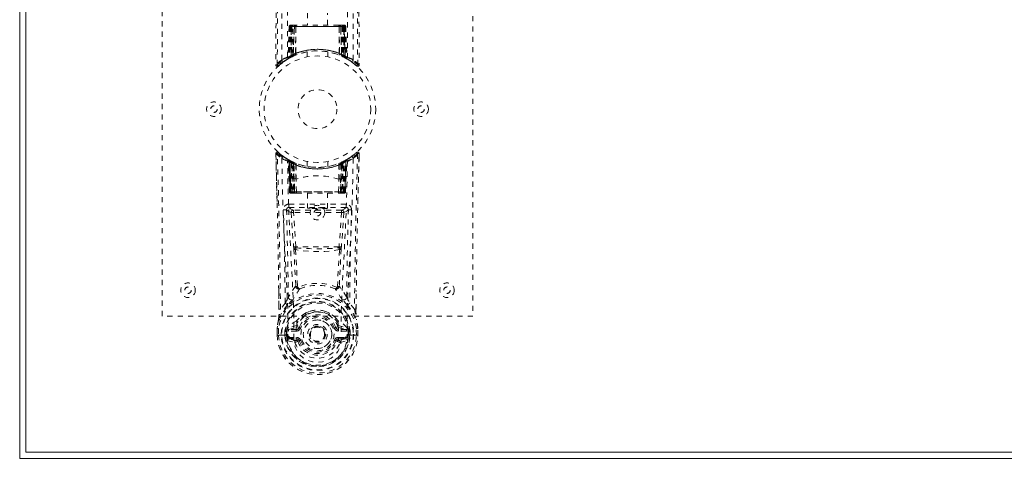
# Model space of a CAD drawing. Header units: inches. Extents: x 23.2 to 106.7, y 48 to 71.5.
# Tile 1 of 6: x 23.2 to 42.2, y 48 to 56.5. Entities that reach past the tile are written whole.
import ezdxf

# ---------------------------------------------------------------- set-up
doc = ezdxf.new("R2010")
doc.units = ezdxf.units.IN
doc.header["$MEASUREMENT"] = 0
doc.linetypes.add('SLD-Dashed', pattern=[0.075, 0.05, -0.025])
doc.linetypes.add('SLD-Solid', pattern=[0])

msp = doc.modelspace()

# ---------------------------------------------------------------- linework, layer by layer
at = {"color": 7, "linetype": 'SLD-Solid', "lineweight": 15}
for p, q in [((23.212, 47.988), (23.212, 71.488)), ((23.33, 71.37), (23.33, 48.106)), ((23.33, 48.106), (23.33, 71.37)), ((23.33, 48.106), (106.594, 48.106)), ((106.594, 48.106), (23.33, 48.106)), ((106.712, 47.988), (23.212, 47.988))]:
    msp.add_line(p, q, dxfattribs=at)
at = {"color": 7, "linetype": 'SLD-Dashed', "lineweight": 0}
for p, q in [((25.962, 50.738), (25.962, 58.738)), ((31.962, 58.738), (31.962, 50.738)), ((28.767, 56.596), (28.767, 56.363)), ((29.157, 56.363), (29.157, 56.596)), ((28.415, 56.334), (28.394, 55.728)), ((28.428, 56.334), (28.408, 55.737)), ((28.428, 56.334), (28.415, 56.334)), ((28.447, 56.334), (28.426, 55.747)), ((28.449, 56.338), (28.427, 55.744)), ((28.514, 56.334), (28.447, 56.334)), ((28.454, 56.334), (28.453, 55.777)), ((28.454, 56.334), (29.469, 56.334)), ((28.455, 55.778), (28.454, 56.334)), ((28.468, 56.363), (28.458, 56.363)), ((28.468, 56.334), (28.467, 55.784)), ((28.468, 56.361), (28.468, 56.334)), ((29.456, 56.334), (28.468, 56.334)), ((28.531, 56.363), (28.477, 56.363)), ((28.486, 55.792), (28.486, 56.334)), ((28.486, 56.334), (29.437, 56.334)), ((28.494, 55.783), (28.514, 56.334)), ((28.515, 56.334), (28.496, 55.783)), ((28.514, 56.334), (28.515, 56.334)), ((28.537, 55.811), (28.543, 56.334)), ((28.545, 56.334), (28.541, 55.813)), ((28.545, 56.334), (28.543, 56.334)), ((28.552, 56.363), (28.545, 56.363)), ((29.378, 56.334), (28.545, 56.334)), ((29.371, 56.363), (28.552, 56.363)), ((29.379, 56.363), (29.371, 56.363)), ((29.383, 55.813), (29.378, 56.334)), ((29.381, 56.334), (29.378, 56.334)), ((29.381, 56.334), (29.386, 55.811)), ((29.447, 56.363), (29.392, 56.363)), ((29.427, 55.783), (29.408, 56.334)), ((29.408, 56.334), (29.41, 56.334)), ((29.41, 56.334), (29.429, 55.783)), ((29.477, 56.334), (29.41, 56.334)), ((29.437, 56.334), (29.438, 55.792)), ((29.437, 56.334), (29.437, 56.334)), ((29.465, 56.363), (29.455, 56.363)), ((29.456, 56.334), (29.456, 55.784)), ((29.469, 56.334), (29.468, 55.778)), ((29.47, 55.777), (29.469, 56.334)), ((29.476, 56.363), (29.476, 56.363)), ((29.497, 55.744), (29.476, 56.338)), ((29.477, 56.334), (29.497, 55.747)), ((29.481, 56.363), (29.478, 56.363)), ((29.495, 56.334), (29.516, 55.737)), ((29.508, 56.334), (29.495, 56.334)), ((29.508, 56.334), (29.529, 55.728)), ((28.316, 55.662), (28.418, 55.725)), ((28.379, 55.704), (28.393, 55.712)), ((28.394, 55.728), (28.408, 55.737)), ((28.411, 55.722), (28.478, 55.757)), ((28.426, 55.747), (28.494, 55.783)), ((28.466, 55.751), (28.453, 55.777)), ((28.468, 55.752), (28.455, 55.778)), ((28.478, 55.757), (28.479, 55.757)), ((28.482, 55.759), (28.479, 55.757)), ((28.496, 55.783), (28.494, 55.783)), ((28.498, 55.766), (28.499, 55.766)), ((28.537, 55.811), (28.541, 55.813)), ((28.54, 55.784), (28.544, 55.786)), ((28.762, 55.846), (28.762, 55.749)), ((29.162, 55.749), (29.162, 55.846)), ((29.379, 55.786), (29.383, 55.784)), ((29.383, 55.813), (29.386, 55.811)), ((29.424, 55.767), (29.426, 55.766)), ((29.429, 55.783), (29.427, 55.783)), ((29.429, 55.783), (29.497, 55.747)), ((29.456, 55.784), (29.444, 55.757)), ((29.444, 55.757), (29.446, 55.757)), ((29.446, 55.757), (29.512, 55.722)), ((29.468, 55.778), (29.455, 55.752)), ((29.47, 55.777), (29.457, 55.751)), ((29.516, 55.737), (29.529, 55.728)), ((29.525, 55.716), (29.538, 55.708)), ((29.531, 55.712), (29.544, 55.704)), ((28.155, 55.597), (28.185, 55.596)), ((28.205, 55.574), (28.306, 55.655)), ((28.157, 53.828), (28.156, 53.878)), ((28.158, 53.878), (28.159, 53.829)), ((28.18, 52.954), (28.16, 53.872)), ((28.389, 53.767), (28.32, 53.811)), ((29.634, 53.833), (29.616, 53.815)), ((29.693, 53.88), (29.675, 53.866)), ((29.717, 53.901), (29.703, 53.889)), ((29.764, 53.832), (29.766, 53.878)), ((29.766, 53.832), (29.767, 53.878)), ((28.396, 53.763), (28.383, 53.771)), ((28.402, 53.758), (28.389, 53.766)), ((28.396, 53.763), (28.396, 53.763)), ((28.411, 53.738), (28.397, 53.746)), ((28.419, 53.142), (28.397, 53.746)), ((28.399, 53.761), (28.399, 53.761)), ((28.411, 53.738), (28.432, 53.142)), ((28.432, 53.142), (28.411, 53.738)), ((28.411, 53.738), (28.411, 53.738)), ((28.414, 53.753), (28.414, 53.753)), ((28.479, 53.719), (28.414, 53.753)), ((28.43, 53.731), (28.45, 53.139)), ((28.496, 53.693), (28.43, 53.727)), ((28.45, 53.142), (28.43, 53.727)), ((28.458, 53.698), (28.458, 53.142)), ((28.476, 53.689), (28.458, 53.698)), ((28.471, 53.691), (28.49, 53.682)), ((28.472, 53.142), (28.471, 53.691)), ((28.476, 53.689), (28.488, 53.715)), ((28.476, 53.142), (28.476, 53.689)), ((28.481, 53.719), (28.479, 53.719)), ((28.488, 53.715), (28.481, 53.719)), ((28.49, 53.682), (28.502, 53.709)), ((28.49, 53.683), (28.49, 53.142)), ((28.509, 53.674), (28.49, 53.683)), ((28.49, 53.682), (28.49, 53.142)), ((28.496, 53.693), (28.498, 53.692)), ((28.515, 53.142), (28.496, 53.693)), ((28.498, 53.692), (28.515, 53.193)), ((28.501, 53.709), (28.52, 53.701)), ((28.509, 53.674), (28.52, 53.701)), ((28.509, 53.142), (28.509, 53.674)), ((28.547, 53.661), (28.543, 53.663)), ((28.545, 53.386), (28.543, 53.663)), ((28.551, 53.688), (28.547, 53.69)), ((28.547, 53.661), (28.55, 53.384)), ((28.762, 53.727), (28.762, 53.631)), ((29.162, 53.631), (29.162, 53.727)), ((29.377, 53.69), (29.372, 53.688)), ((29.374, 53.384), (29.376, 53.661)), ((29.38, 53.663), (29.376, 53.661)), ((29.38, 53.663), (29.378, 53.386)), ((29.403, 53.701), (29.422, 53.709)), ((29.427, 53.693), (29.408, 53.142)), ((29.408, 53.193), (29.425, 53.692)), ((29.434, 53.683), (29.415, 53.674)), ((29.415, 53.674), (29.415, 53.142)), ((29.421, 53.709), (29.433, 53.682)), ((29.425, 53.692), (29.427, 53.693)), ((29.494, 53.727), (29.427, 53.693)), ((29.433, 53.682), (29.452, 53.691)), ((29.433, 53.142), (29.434, 53.683)), ((29.433, 53.142), (29.433, 53.682)), ((29.444, 53.719), (29.442, 53.719)), ((29.509, 53.753), (29.444, 53.719)), ((29.465, 53.698), (29.447, 53.689)), ((29.447, 53.689), (29.447, 53.142)), ((29.452, 53.691), (29.452, 53.142)), ((29.465, 53.142), (29.465, 53.698)), ((29.471, 53.139), (29.493, 53.731)), ((29.473, 53.142), (29.494, 53.727)), ((29.491, 53.142), (29.512, 53.738)), ((29.512, 53.738), (29.491, 53.142)), ((29.505, 53.142), (29.526, 53.746)), ((29.509, 53.753), (29.509, 53.753)), ((29.526, 53.746), (29.512, 53.738)), ((29.512, 53.738), (29.512, 53.738)), ((29.524, 53.761), (29.524, 53.761)), ((29.54, 53.771), (29.527, 53.763)), ((29.527, 53.763), (29.527, 53.763)), ((28.548, 53.384), (28.55, 53.384)), ((28.554, 53.14), (28.548, 53.384)), ((29.369, 53.14), (29.375, 53.384)), ((29.374, 53.384), (29.375, 53.384)), ((28.419, 53.142), (28.432, 53.142)), ((28.45, 53.142), (28.515, 53.142)), ((28.458, 53.142), (28.476, 53.142)), ((28.459, 53.113), (28.472, 53.113)), ((28.462, 53.113), (28.472, 53.113)), ((28.48, 53.113), (28.471, 53.115)), ((28.49, 53.142), (28.472, 53.142)), ((28.472, 53.113), (28.473, 53.113)), ((29.447, 53.142), (28.476, 53.142)), ((28.48, 53.113), (28.538, 53.113)), ((28.49, 53.142), (28.509, 53.142)), ((28.49, 53.142), (29.433, 53.142)), ((29.415, 53.142), (28.509, 53.142)), ((28.538, 53.113), (28.509, 53.113)), ((28.516, 53.142), (28.515, 53.142)), ((28.516, 53.142), (28.516, 53.141)), ((28.545, 53.113), (28.561, 53.113)), ((28.545, 53.113), (28.545, 53.113)), ((28.561, 53.113), (29.362, 53.113)), ((28.767, 53.113), (28.767, 52.823)), ((29.157, 52.823), (29.157, 53.113)), ((29.362, 53.113), (29.378, 53.113)), ((29.378, 53.113), (29.378, 53.113)), ((29.385, 53.113), (29.443, 53.113)), ((29.414, 53.113), (29.385, 53.113)), ((29.408, 53.142), (29.407, 53.142)), ((29.407, 53.141), (29.407, 53.142)), ((29.408, 53.142), (29.473, 53.142)), ((29.414, 53.113), (29.414, 53.113)), ((29.414, 53.113), (29.433, 53.113)), ((29.415, 53.142), (29.433, 53.142)), ((29.452, 53.142), (29.433, 53.142)), ((29.447, 53.142), (29.465, 53.142)), ((29.45, 53.113), (29.451, 53.113)), ((29.451, 53.113), (29.461, 53.113)), ((29.451, 53.113), (29.465, 53.113)), ((29.473, 53.142), (29.473, 53.142)), ((29.491, 53.142), (29.505, 53.142)), ((28.41, 52.902), (28.41, 52.84)), ((29.513, 52.902), (28.41, 52.902)), ((29.513, 52.84), (29.513, 52.902)), ((28.41, 52.84), (29.513, 52.84)), ((28.453, 52.739), (28.5, 52.075)), ((28.498, 52.787), (28.498, 52.742)), ((29.425, 52.787), (28.498, 52.787)), ((29.425, 52.742), (28.498, 52.742)), ((28.544, 52.079), (28.498, 52.742)), ((29.425, 52.742), (29.379, 52.079)), ((29.47, 52.739), (29.424, 52.075)), ((29.425, 52.787), (29.425, 52.742)), ((29.47, 52.739), (29.425, 52.742)), ((29.379, 52.079), (28.544, 52.079)), ((28.217, 50.869), (28.213, 51.23)), ((28.576, 51.307), (28.576, 51.307)), ((29.348, 51.307), (29.348, 51.307)), ((29.706, 50.869), (29.71, 51.214)), ((28.34, 50.988), (28.247, 50.873)), ((29.676, 50.873), (29.583, 50.988)), ((28.809, 50.826), (28.734, 50.798)), ((29.189, 50.798), (29.115, 50.825)), ((31.962, 50.738), (25.962, 50.738)), ((28.608, 50.7), (28.559, 50.646)), ((28.565, 50.601), (28.563, 50.553)), ((29.364, 50.646), (29.315, 50.7)), ((29.358, 50.601), (29.36, 50.553)), ((28.181, 50.369), (28.182, 50.496)), ((28.182, 50.5), (28.182, 50.496)), ((28.183, 50.496), (28.183, 50.368)), ((28.212, 50.496), (28.211, 50.372)), ((28.332, 50.374), (28.333, 50.447)), ((28.362, 50.446), (28.333, 50.447)), ((28.367, 50.46), (28.362, 50.446)), ((28.362, 50.446), (28.362, 50.374)), ((28.367, 50.46), (28.367, 50.375)), ((28.367, 50.46), (28.367, 50.46)), ((28.563, 50.553), (28.397, 50.516)), ((28.401, 50.479), (28.553, 50.517)), ((28.401, 50.479), (28.401, 50.449)), ((28.553, 50.479), (28.401, 50.479)), ((28.553, 50.449), (28.401, 50.449)), ((28.553, 50.517), (28.566, 50.533)), ((28.553, 50.479), (28.553, 50.517)), ((28.553, 50.449), (28.553, 50.479)), ((28.566, 50.534), (28.609, 50.518)), ((29.118, 50.388), (29.118, 50.385)), ((29.315, 50.518), (29.357, 50.534)), ((29.357, 50.533), (29.37, 50.517)), ((29.36, 50.553), (29.527, 50.516)), ((29.37, 50.479), (29.37, 50.517)), ((29.37, 50.517), (29.522, 50.479)), ((29.522, 50.479), (29.37, 50.479)), ((29.37, 50.449), (29.37, 50.479)), ((29.522, 50.449), (29.37, 50.449)), ((29.522, 50.449), (29.522, 50.479)), ((29.561, 50.446), (29.556, 50.46)), ((29.556, 50.46), (29.557, 50.375)), ((29.556, 50.46), (29.556, 50.46)), ((29.591, 50.447), (29.561, 50.446)), ((29.561, 50.374), (29.561, 50.446)), ((29.591, 50.447), (29.591, 50.447)), ((29.591, 50.447), (29.591, 50.374)), ((29.712, 50.372), (29.711, 50.496)), ((29.74, 50.368), (29.74, 50.496)), ((29.741, 50.496), (29.741, 50.5)), ((29.742, 50.369), (29.741, 50.496)), ((28.181, 50.369), (28.185, 50.369)), ((28.185, 50.369), (28.212, 50.369)), ((28.212, 50.369), (28.23, 50.369)), ((28.229, 50.37), (28.248, 50.37)), ((28.23, 50.369), (28.229, 50.37)), ((28.248, 50.37), (28.39, 50.37)), ((28.362, 50.374), (28.332, 50.374)), ((28.332, 50.374), (28.332, 50.374)), ((28.367, 50.375), (28.362, 50.374)), ((28.369, 50.296), (28.362, 50.374)), ((28.384, 50.261), (28.525, 50.228)), ((28.414, 50.327), (28.414, 50.297)), ((28.414, 50.327), (28.553, 50.327)), ((28.553, 50.268), (28.414, 50.297)), ((28.414, 50.297), (28.553, 50.297)), ((28.553, 50.327), (28.553, 50.297)), ((28.553, 50.297), (28.553, 50.268)), ((28.609, 50.259), (28.581, 50.249)), ((29.342, 50.249), (29.315, 50.259)), ((29.37, 50.297), (29.37, 50.327)), ((29.37, 50.327), (29.509, 50.327)), ((29.37, 50.268), (29.37, 50.297)), ((29.509, 50.297), (29.37, 50.268)), ((29.37, 50.297), (29.509, 50.297)), ((29.398, 50.228), (29.539, 50.261)), ((29.509, 50.297), (29.509, 50.327)), ((29.533, 50.37), (29.675, 50.37)), ((29.533, 50.364), (29.534, 50.37)), ((29.557, 50.375), (29.561, 50.374)), ((29.591, 50.374), (29.561, 50.374)), ((29.591, 50.374), (29.591, 50.374)), ((29.675, 50.37), (29.694, 50.37)), ((29.694, 50.37), (29.694, 50.369)), ((29.694, 50.369), (29.712, 50.369)), ((29.712, 50.369), (29.738, 50.369)), ((29.738, 50.369), (29.742, 50.369))]:
    msp.add_line(p, q, dxfattribs=at)
at = {"color": 7, "linetype": 'SLD-Dashed', "lineweight": 0, "flags": 128}
for points in [[(28.274, 55.69), (28.275, 57.786), (28.286, 59.88), (28.308, 61.973), (28.341, 64.063), (28.364, 65.375), (28.388, 66.684), (28.408, 67.991), (28.418, 69.294), (28.414, 70.592)], [(28.382, 55.746), (28.383, 57.612), (28.393, 59.478), (28.412, 61.343), (28.44, 63.206), (28.467, 64.695), (28.496, 66.181), (28.522, 67.664), (28.536, 69.143), (28.531, 70.617)], [(29.392, 70.617), (29.387, 69.143), (29.402, 67.664), (29.427, 66.181), (29.456, 64.695), (29.484, 63.206), (29.512, 61.343), (29.53, 59.478), (29.54, 57.612), (29.541, 55.746)], [(29.65, 55.69), (29.648, 57.786), (29.637, 59.88), (29.615, 61.973), (29.583, 64.063), (29.559, 65.375), (29.535, 66.684), (29.516, 67.991), (29.505, 69.294), (29.51, 70.592)], [(28.255, 70.093), (28.257, 69.399), (28.258, 68.671), (28.258, 67.91), (28.256, 67.115), (28.254, 66.332), (28.251, 65.662), (28.248, 65.029), (28.245, 64.356), (28.241, 63.641), (28.24, 63.446), (28.238, 63.248), (28.237, 63.047), (28.236, 62.844), (28.235, 62.728), (28.234, 62.483), (28.232, 62.214), (28.229, 61.782), (28.225, 61.301), (28.222, 60.771), (28.218, 60.19), (28.215, 59.8), (28.212, 59.39), (28.209, 58.985), (28.206, 58.603), (28.203, 58.235), (28.199, 57.615), (28.195, 57.041), (28.191, 56.513), (28.188, 56.032), (28.185, 55.596)], [(29.668, 70.093), (29.666, 69.244), (29.666, 68.354), (29.666, 67.425), (29.669, 66.459), (29.672, 65.669), (29.675, 65.038), (29.678, 64.364), (29.682, 63.647), (29.684, 63.45), (29.685, 63.251), (29.686, 63.048), (29.687, 62.844), (29.688, 62.726), (29.69, 62.477), (29.692, 62.205), (29.695, 61.771), (29.698, 61.289), (29.702, 60.76), (29.706, 60.182), (29.709, 59.795), (29.711, 59.388), (29.715, 58.941), (29.718, 58.498), (29.721, 58.082), (29.724, 57.592), (29.728, 57.147), (29.73, 56.747), (29.733, 56.392), (29.735, 56.082), (29.737, 55.816), (29.739, 55.596)], [(28.225, 69.603), (28.224, 66.471), (28.206, 62.846), (28.181, 59.222), (28.155, 55.597)], [(29.698, 69.628), (29.699, 66.471), (29.717, 62.846), (29.743, 59.221), (29.769, 55.597)], [(28.415, 56.334), (28.418, 56.334), (28.426, 56.334), (28.439, 56.334), (28.454, 56.334)], [(28.468, 56.334), (28.453, 56.334), (28.44, 56.334), (28.432, 56.334), (28.428, 56.334)], [(28.448, 56.342), (28.448, 56.34), (28.447, 56.334)], [(28.447, 56.334), (28.447, 56.334), (28.449, 56.334), (28.452, 56.334), (28.457, 56.334), (28.463, 56.334), (28.47, 56.334), (28.478, 56.334), (28.486, 56.334)], [(28.543, 56.334), (28.532, 56.334), (28.524, 56.334), (28.518, 56.334), (28.515, 56.334)], [(28.543, 56.334), (28.543, 56.34), (28.543, 56.346), (28.544, 56.351), (28.545, 56.355), (28.547, 56.358), (28.548, 56.361), (28.55, 56.363), (28.552, 56.363)], [(29.371, 56.363), (29.373, 56.363), (29.375, 56.361), (29.376, 56.358), (29.378, 56.355), (29.379, 56.351), (29.38, 56.346), (29.38, 56.34), (29.381, 56.334)], [(29.408, 56.334), (29.405, 56.334), (29.399, 56.334), (29.391, 56.334), (29.381, 56.334)], [(29.437, 56.334), (29.445, 56.334), (29.453, 56.334), (29.46, 56.334), (29.466, 56.334), (29.471, 56.334), (29.474, 56.334), (29.476, 56.334), (29.477, 56.334)], [(29.495, 56.334), (29.491, 56.334), (29.483, 56.334), (29.47, 56.334), (29.456, 56.334)], [(29.469, 56.334), (29.484, 56.334), (29.497, 56.334), (29.506, 56.334), (29.508, 56.334)], [(28.45, 55.743), (28.458, 55.748), (28.465, 55.753)], [(28.54, 55.784), (28.541, 55.785), (28.541, 55.787), (28.542, 55.789), (28.542, 55.793), (28.541, 55.797), (28.54, 55.801), (28.539, 55.806), (28.537, 55.811)], [(28.724, 55.84), (28.746, 55.845), (28.748, 55.845)], [(29.383, 55.784), (29.382, 55.785), (29.382, 55.787), (29.381, 55.789), (29.381, 55.793), (29.382, 55.797), (29.383, 55.801), (29.384, 55.806), (29.386, 55.811)], [(29.458, 55.753), (29.465, 55.748), (29.474, 55.743)], [(29.508, 55.725), (29.514, 55.724), (29.519, 55.728), (29.524, 55.734)], [(29.72, 55.577), (29.727, 55.573), (29.735, 55.57), (29.744, 55.57), (29.751, 55.571), (29.758, 55.575), (29.764, 55.58), (29.767, 55.587), (29.768, 55.594)], [(29.769, 55.597), (29.768, 55.597), (29.766, 55.597), (29.76, 55.596), (29.75, 55.596), (29.744, 55.597), (29.739, 55.596)], [(28.23, 53.88), (28.227, 53.883), (28.206, 53.901)], [(29.742, 52.911), (29.743, 52.984), (29.747, 53.157), (29.751, 53.366), (29.757, 53.613), (29.763, 53.872)], [(28.274, 53.785), (28.281, 53.332), (28.293, 52.883), (28.311, 52.44), (28.332, 52.004), (28.363, 51.438), (28.386, 50.891), (28.39, 50.364)], [(28.507, 50.298), (28.503, 50.827), (28.479, 51.376), (28.447, 51.944), (28.424, 52.381), (28.406, 52.826), (28.392, 53.276), (28.384, 53.73)], [(28.405, 53.758), (28.399, 53.761), (28.396, 53.763)], [(28.428, 53.735), (28.423, 53.745), (28.417, 53.751)], [(28.469, 53.722), (28.462, 53.727), (28.454, 53.732)], [(28.47, 53.723), (28.469, 53.722), (28.467, 53.716), (28.462, 53.707), (28.458, 53.698)], [(28.471, 53.691), (28.476, 53.701), (28.48, 53.71), (28.483, 53.715), (28.483, 53.717)], [(28.501, 53.709), (28.5, 53.707), (28.498, 53.701), (28.494, 53.693), (28.49, 53.683)], [(29.415, 53.674), (29.41, 53.685), (29.407, 53.693), (29.404, 53.699), (29.403, 53.701)], [(29.539, 53.73), (29.531, 53.276), (29.518, 52.826), (29.499, 52.381), (29.476, 51.944), (29.444, 51.377), (29.42, 50.827), (29.416, 50.298)], [(29.434, 53.683), (29.429, 53.693), (29.425, 53.701), (29.423, 53.707), (29.422, 53.709)], [(29.447, 53.689), (29.443, 53.699), (29.439, 53.708), (29.436, 53.713), (29.435, 53.715)], [(29.44, 53.717), (29.441, 53.715), (29.443, 53.71), (29.447, 53.701), (29.452, 53.691)], [(29.465, 53.698), (29.461, 53.707), (29.457, 53.716), (29.454, 53.722), (29.453, 53.723)], [(29.469, 53.732), (29.461, 53.727), (29.454, 53.722)], [(29.649, 53.785), (29.642, 53.332), (29.63, 52.883), (29.612, 52.44), (29.591, 52.004), (29.56, 51.438), (29.537, 50.891), (29.533, 50.364)], [(28.515, 53.193), (28.515, 53.306), (28.519, 53.361), (28.525, 53.388), (28.529, 53.393), (28.532, 53.394), (28.533, 53.395), (28.535, 53.394), (28.538, 53.393), (28.541, 53.391), (28.545, 53.386)], [(28.545, 53.386), (28.547, 53.384), (28.547, 53.384), (28.548, 53.384), (28.548, 53.384)], [(29.375, 53.384), (29.375, 53.384), (29.376, 53.384), (29.377, 53.384), (29.378, 53.386)], [(29.378, 53.386), (29.383, 53.391), (29.385, 53.393), (29.388, 53.394), (29.39, 53.395), (29.391, 53.394), (29.394, 53.393), (29.398, 53.388), (29.405, 53.361), (29.408, 53.306), (29.408, 53.193)], [(28.458, 53.142), (28.443, 53.142), (28.43, 53.142), (28.421, 53.142), (28.419, 53.142), (28.419, 53.142)], [(28.432, 53.142), (28.436, 53.142), (28.445, 53.142), (28.457, 53.142), (28.472, 53.142)], [(28.49, 53.142), (28.474, 53.142), (28.467, 53.142), (28.461, 53.142), (28.456, 53.142), (28.452, 53.142), (28.45, 53.142), (28.45, 53.142)], [(28.515, 53.193), (28.515, 53.192), (28.516, 53.142)], [(28.554, 53.14), (28.757, 53.14), (28.962, 53.14), (29.167, 53.14), (29.369, 53.14)], [(29.407, 53.142), (29.408, 53.192), (29.408, 53.193)], [(29.473, 53.142), (29.473, 53.142), (29.471, 53.142), (29.467, 53.142), (29.462, 53.142), (29.456, 53.142), (29.449, 53.142), (29.433, 53.142)], [(29.452, 53.142), (29.466, 53.142), (29.479, 53.142), (29.487, 53.142), (29.491, 53.142)], [(29.505, 53.142), (29.504, 53.142), (29.502, 53.142), (29.493, 53.142), (29.48, 53.142), (29.465, 53.142)], [(28.365, 52.793), (28.394, 52.766), (28.453, 52.739)], [(28.365, 52.793), (28.385, 51.95), (28.399, 51.108)], [(28.498, 52.787), (28.439, 52.813), (28.41, 52.84)], [(28.498, 52.742), (28.482, 52.741), (28.468, 52.74), (28.458, 52.74), (28.453, 52.739)], [(29.513, 52.84), (29.484, 52.813), (29.425, 52.787)], [(29.47, 52.739), (29.529, 52.766), (29.558, 52.793)], [(29.525, 51.108), (29.538, 51.95), (29.558, 52.793)], [(28.5, 52.075), (28.504, 52.075), (28.514, 52.076), (28.529, 52.077), (28.544, 52.079)], [(28.5, 52.075), (28.502, 52.053), (28.505, 52.032)], [(28.505, 52.032), (28.523, 51.673), (28.541, 51.321)], [(29.385, 52.022), (29.246, 51.998), (29.104, 51.989), (28.962, 51.986), (28.819, 51.989), (28.678, 51.998), (28.539, 52.022)], [(28.539, 52.022), (28.558, 51.661), (28.576, 51.307)], [(28.549, 52.057), (28.546, 52.068), (28.544, 52.079)], [(29.348, 51.307), (29.365, 51.661), (29.385, 52.022)], [(29.379, 52.079), (29.377, 52.068), (29.374, 52.057)], [(29.379, 52.079), (29.394, 52.077), (29.409, 52.076), (29.419, 52.075), (29.424, 52.075)], [(29.419, 52.032), (29.4, 51.673), (29.383, 51.321)], [(29.419, 52.032), (29.421, 52.053), (29.424, 52.075)], [(28.216, 51.23), (28.217, 51.109), (28.219, 50.87)], [(28.54, 51.314), (28.466, 51.216), (28.399, 51.108)], [(28.54, 51.314), (28.542, 51.304), (28.546, 51.295), (28.552, 51.288), (28.559, 51.284), (28.566, 51.282), (28.574, 51.284), (28.581, 51.288), (28.586, 51.295)], [(29.337, 51.295), (29.343, 51.288), (29.35, 51.284), (29.357, 51.282), (29.365, 51.284), (29.372, 51.288), (29.377, 51.295), (29.381, 51.304), (29.384, 51.314)], [(29.525, 51.108), (29.457, 51.216), (29.384, 51.314)], [(29.705, 50.87), (29.706, 51.105), (29.707, 51.215)], [(28.383, 50.953), (28.284, 50.827), (28.21, 50.677)], [(28.493, 51.06), (28.488, 51.054), (28.479, 51.045)], [(29.444, 51.045), (29.435, 51.054), (29.431, 51.06)], [(29.54, 50.953), (29.641, 50.824), (29.714, 50.677)], [(28.734, 50.798), (28.636, 50.731), (28.608, 50.7)], [(29.315, 50.7), (29.288, 50.731), (29.189, 50.798)], [(28.21, 50.677), (28.193, 50.59), (28.182, 50.5)], [(28.21, 50.677), (28.208, 50.672), (28.208, 50.666)], [(29.716, 50.666), (29.715, 50.672), (29.714, 50.677)], [(29.741, 50.5), (29.73, 50.59), (29.714, 50.677)], [(28.212, 50.496), (28.206, 50.497), (28.201, 50.498), (28.196, 50.498), (28.192, 50.499), (28.188, 50.5), (28.185, 50.5), (28.183, 50.5), (28.182, 50.5)], [(28.182, 50.496), (28.182, 50.496), (28.183, 50.496), (28.186, 50.496), (28.189, 50.496), (28.194, 50.496), (28.199, 50.496), (28.206, 50.496), (28.212, 50.496)], [(28.362, 50.446), (28.362, 50.446), (28.362, 50.446)], [(28.401, 50.449), (28.383, 50.452), (28.367, 50.46)], [(28.397, 50.516), (28.39, 50.507), (28.374, 50.494)], [(28.637, 50.508), (28.631, 50.51), (28.626, 50.512), (28.621, 50.513), (28.617, 50.515), (28.614, 50.516), (28.611, 50.517), (28.609, 50.518), (28.609, 50.518)], [(29.286, 50.508), (29.292, 50.51), (29.297, 50.512), (29.302, 50.513), (29.306, 50.515), (29.309, 50.516), (29.312, 50.517), (29.314, 50.518), (29.315, 50.518)], [(29.36, 50.553), (29.359, 50.541), (29.357, 50.534), (29.357, 50.533)], [(29.556, 50.46), (29.54, 50.452), (29.522, 50.449)], [(29.549, 50.494), (29.543, 50.499), (29.527, 50.516)], [(29.561, 50.446), (29.561, 50.446), (29.561, 50.446)], [(29.741, 50.5), (29.74, 50.5), (29.738, 50.5), (29.735, 50.5), (29.731, 50.499), (29.727, 50.498), (29.722, 50.498), (29.717, 50.497), (29.711, 50.496)], [(29.711, 50.496), (29.718, 50.496), (29.724, 50.496), (29.729, 50.496), (29.734, 50.496), (29.738, 50.496), (29.74, 50.496), (29.741, 50.496), (29.741, 50.496)], [(28.211, 50.372), (28.205, 50.372), (28.199, 50.372), (28.193, 50.372), (28.188, 50.372), (28.185, 50.372), (28.182, 50.372), (28.181, 50.372), (28.181, 50.369)], [(28.372, 50.31), (28.391, 50.323), (28.414, 50.327)], [(28.39, 50.364), (28.39, 50.367), (28.39, 50.37)], [(28.39, 50.364), (28.395, 50.355), (28.402, 50.345)], [(28.507, 50.298), (28.505, 50.298), (28.503, 50.298)], [(29.416, 50.298), (29.414, 50.216), (29.394, 50.134), (29.356, 50.056), (29.3, 49.986), (29.229, 49.927), (29.147, 49.883), (29.056, 49.856), (28.962, 49.847), (28.867, 49.856), (28.776, 49.883), (28.694, 49.927), (28.623, 49.986), (28.568, 50.056), (28.529, 50.134), (28.509, 50.216), (28.507, 50.298)], [(28.581, 50.249), (28.574, 50.261), (28.57, 50.264), (28.566, 50.267), (28.562, 50.268), (28.558, 50.268), (28.548, 50.267), (28.539, 50.263), (28.531, 50.258), (28.527, 50.254), (28.525, 50.248), (28.525, 50.229)], [(28.581, 50.248), (28.579, 50.248), (28.573, 50.246), (28.565, 50.242), (28.555, 50.239), (28.545, 50.235), (28.536, 50.232), (28.529, 50.229), (28.525, 50.228)], [(28.637, 50.269), (28.631, 50.267), (28.626, 50.265), (28.621, 50.263), (28.617, 50.262), (28.614, 50.261), (28.611, 50.26), (28.609, 50.259), (28.609, 50.259)], [(29.286, 50.269), (29.292, 50.267), (29.297, 50.265), (29.302, 50.263), (29.306, 50.262), (29.309, 50.261), (29.312, 50.26), (29.314, 50.259), (29.315, 50.259)], [(29.399, 50.229), (29.4, 50.243), (29.397, 50.252), (29.395, 50.256), (29.392, 50.259), (29.384, 50.263), (29.374, 50.266), (29.364, 50.267), (29.358, 50.266), (29.353, 50.264), (29.347, 50.258), (29.342, 50.249)], [(29.342, 50.248), (29.344, 50.248), (29.35, 50.246), (29.358, 50.242), (29.368, 50.239), (29.379, 50.235), (29.388, 50.232), (29.394, 50.229), (29.398, 50.228)], [(29.42, 50.298), (29.418, 50.298), (29.416, 50.298)], [(29.509, 50.327), (29.532, 50.323), (29.552, 50.31)], [(29.533, 50.364), (29.528, 50.355), (29.521, 50.345)], [(29.742, 50.369), (29.742, 50.372), (29.741, 50.372), (29.739, 50.372), (29.735, 50.372), (29.73, 50.372), (29.725, 50.372), (29.719, 50.372), (29.712, 50.372)]]:
    msp.add_lwpolyline(points, dxfattribs=at)
at = {"color": 7, "linetype": 'SLD-Dashed', "lineweight": 0}
for centre, radius in [((28.962, 54.738), 1.125), ((28.962, 54.738), 1.03), ((28.962, 54.738), 0.376), ((26.962, 54.738), 0.141), ((26.962, 54.738), 0.0625), ((30.962, 54.738), 0.141), ((30.962, 54.738), 0.0625), ((28.962, 52.738), 0.141), ((28.962, 52.738), 0.0625), ((26.462, 51.238), 0.141), ((31.462, 51.238), 0.141), ((26.462, 51.238), 0.0625), ((31.462, 51.238), 0.0625), ((28.962, 50.388), 0.7), ((28.962, 50.388), 0.69), ((28.962, 50.388), 0.623), ((28.962, 50.388), 0.32), ((28.962, 50.388), 0.275), ((28.962, 50.388), 0.188), ((28.962, 50.388), 0.157), ((28.962, 50.388), 0.142), ((28.962, 50.388), 0.139), ((28.962, 50.388), 0.138)]:
    msp.add_circle(centre, radius, dxfattribs=at)
for centre, radius, start, end in [((28.445, 56.333), 0.03, 90.0094, 178.0012), ((28.497, 56.265), 0.105, 114.0121, 139.1279), ((28.458, 56.333), 0.03, 113.8928, 178.0141), ((28.459, 56.332), 0.0318, 89.3254, 119.9526), ((28.477, 56.333), 0.03, 90.0645, 178.0673), ((28.483, 56.324), 0.0394, 84.2284, 144.8156), ((28.481, 56.444), 0.0834, 255.4918, 260.9062), ((28.968, 56.341), 0.482, 177.3775, 180.8209), ((28.543, 56.333), 0.0299, 90.1893, 178.2037), ((28.545, 56.333), 0.0299, 90.1873, 178.2011), ((28.58, 56.341), 0.0354, 140.7612, 190.7258), ((29.343, 56.341), 0.0354, 349.2774, 39.2268), ((29.378, 56.333), 0.0299, 1.7963, 89.8152), ((29.38, 56.333), 0.0299, 1.7963, 89.8107), ((27.742, 56.338), 1.695, 359.8775, 0.8562), ((29.433, 56.316), 0.0478, 23.0006, 85.2648), ((29.447, 56.333), 0.03, 1.9327, 89.9355), ((29.443, 56.438), 0.0777, 279.4541, 285.043), ((28.851, 56.341), 0.605, 359.3864, 1.9537), ((29.464, 56.332), 0.0314, 57.5217, 90.7119), ((29.434, 56.553), 0.195, 280.3899, 282.7037), ((29.465, 56.333), 0.03, 1.9778, 66.5017), ((29.478, 56.333), 0.03, 1.9942, 89.9952), ((29.477, 56.333), 0.0305, 2.345, 69.5984), ((28.962, 54.739), 1.157, 47.826, 132.172), ((28.962, 54.706), 1.19, 60.8756, 119.1244), ((28.946, 54.507), 1.361, 114.4626, 119.6063), ((28.961, 54.739), 1.127, 119.5318, 124.6629), ((28.364, 55.729), 0.03, 301.1081, 358.0099), ((28.423, 55.759), 0.043, 197.0232, 245.7984), ((28.378, 55.738), 0.0299, 300.3167, 358.0965), ((28.963, 54.736), 1.13, 118.6687, 120.3012), ((28.956, 55.099), 0.844, 126.532, 131.7558), ((28.379, 55.724), 0.0187, 320.8751, 23.075), ((28.962, 54.738), 1.127, 60.4663, 119.5337), ((28.936, 55.128), 0.806, 125.5599, 130.9521), ((28.967, 54.728), 1.139, 114.3329, 119.2068), ((28.398, 55.747), 0.0278, 298.0232, 1.587), ((28.396, 55.748), 0.0299, 299.2579, 358.2018), ((28.947, 55.119), 0.816, 124.4215, 129.6459), ((28.962, 54.739), 1.155, 64.0067, 115.9933), ((28.962, 54.74), 1.155, 64.6488, 115.3508), ((28.516, 55.795), 0.0503, 193.5473, 226.9933), ((28.465, 55.783), 0.0297, 295.536, 358.524), ((28.466, 55.784), 0.0297, 295.4604, 358.5249), ((28.962, 54.739), 1.156, 65.6757, 114.3248), ((28.58, 55.824), 0.0994, 198.8558, 215.5651), ((28.923, 55.179), 0.74, 121.3933, 125.2424), ((28.962, 54.775), 1.12, 67.9154, 112.0846), ((28.511, 55.795), 0.0345, 344.8525, 31.0545), ((29.412, 55.795), 0.0345, 148.9461, 195.1468), ((29.002, 55.181), 0.737, 54.7514, 58.6287), ((29.354, 55.819), 0.0883, 323.2313, 342.0639), ((28.959, 54.733), 1.133, 60.7802, 65.6801), ((29.457, 55.784), 0.0297, 181.4769, 244.5451), ((29.459, 55.783), 0.0297, 181.4794, 244.4666), ((28.981, 55.125), 0.808, 50.3295, 55.604), ((28.987, 55.127), 0.807, 49.0501, 54.4353), ((28.969, 55.101), 0.841, 48.2344, 53.4756), ((29.01, 54.822), 1.031, 59.6508, 62.7016), ((29.52, 55.744), 0.0234, 171.7263, 234.8967), ((29.527, 55.748), 0.0299, 181.8035, 240.7368), ((29.19, 55.134), 0.67, 59.3419, 61.6735), ((29.546, 55.738), 0.0299, 181.9035, 239.6833), ((29.5, 55.759), 0.043, 294.1907, 342.9833), ((28.962, 54.739), 1.127, 55.3375, 60.4678), ((29.559, 55.729), 0.03, 181.9866, 238.9034), ((28.977, 54.507), 1.361, 60.3941, 65.537), ((28.952, 54.709), 1.193, 124.6589, 131.9389), ((28.185, 55.596), 0.03, 179.5999, 312.162), ((28.294, 55.675), 0.135, 215.8215, 228.5687), ((28.952, 54.751), 1.112, 124.6174, 132.0565), ((28.304, 55.691), 0.03, 180.3214, 304.0489), ((29.62, 55.691), 0.03, 235.9261, 359.6905), ((28.971, 54.75), 1.112, 47.9404, 55.3815), ((28.973, 54.711), 1.19, 48.0518, 55.3491), ((29.739, 55.596), 0.03, 227.838, 0.4001), ((30.902, 54.521), 1.584, 137.2626, 138.3472), ((28.186, 53.879), 0.03, 47.9304, 181.4926), ((28.195, 53.251), 0.628, 90.8078, 93.5455), ((28.946, 54.762), 1.185, 228.2243, 235.5023), ((-109.41, 49.592), 137.633, 0.68178, 1.76389), ((28.597, 53.522), 0.545, 135.9034, 139.0315), ((-115.372, 49.468), 143.626, 0.56031, 1.76), ((28.962, 54.74), 1.158, 227.9757, 312.0241), ((28.956, 54.731), 1.119, 228.0224, 235.4137), ((28.563, 54.224), 0.482, 223.7135, 237.8706), ((28.304, 53.786), 0.03, 55.9391, 180.2017), ((28.962, 54.738), 1.128, 235.3893, 240.5523), ((29.006, 54.674), 1.05, 298.8359, 308.4395), ((28.962, 54.738), 1.127, 299.4463, 304.6122), ((28.975, 54.721), 1.106, 304.5466, 311.8215), ((29.619, 53.786), 0.03, 359.8119, 124.0473), ((28.978, 54.762), 1.184, 304.4957, 311.7784), ((179.733, 49.338), 150.065, 178.26574, 179.41395), ((167.625, 49.586), 137.924, 178.23603, 179.32385), ((29.737, 53.879), 0.03, 358.507, 132.07), ((28.764, 53.007), 1.307, 41.8809, 43.1842), ((29.749, 53.787), 0.0928, 78.519, 97.1276), ((28.947, 54.976), 1.367, 240.5345, 245.6811), ((28.367, 53.745), 0.03, 1.9797, 59.1173), ((28.425, 53.717), 0.043, 114.3043, 163.0521), ((28.962, 54.77), 1.19, 240.9438, 299.0562), ((28.37, 53.746), 0.0272, 359.335, 40.2793), ((28.886, 54.603), 0.973, 239.6393, 243.7686), ((28.381, 53.737), 0.0299, 1.7814, 59.8759), ((28.381, 53.737), 0.0299, 1.9046, 59.8846), ((28.912, 54.325), 0.774, 228.3609, 234.0905), ((28.962, 54.738), 1.127, 240.5519, 299.4481), ((28.909, 54.316), 0.763, 229.2424, 234.9657), ((28.4, 53.727), 0.0299, 1.8103, 60.9257), ((28.961, 54.737), 1.126, 240.9509, 245.9079), ((28.913, 54.313), 0.76, 230.4704, 236.1168), ((28.962, 54.737), 1.155, 245.1324, 294.8676), ((28.466, 53.693), 0.0297, 1.5057, 64.5514), ((28.468, 53.692), 0.0297, 1.506, 64.6561), ((28.962, 54.737), 1.155, 245.9283, 294.0717), ((28.905, 54.271), 0.707, 234.8593, 239.2252), ((28.962, 54.737), 1.155, 246.9083, 293.0917), ((28.513, 53.681), 0.0346, 329.0945, 15.1504), ((28.517, 53.679), 0.0349, 329.3565, 15.0817), ((28.962, 54.701), 1.12, 248.2839, 291.7162), ((29.406, 53.679), 0.0349, 164.9165, 210.6554), ((29.41, 53.681), 0.0346, 164.8228, 210.9323), ((29.018, 54.271), 0.708, 300.7775, 305.1407), ((29.082, 54.476), 0.839, 293.5949, 295.4274), ((28.958, 54.746), 1.136, 294.114, 299.0279), ((29.455, 53.692), 0.0297, 115.3508, 178.4872), ((29.457, 53.693), 0.0297, 115.4531, 178.4899), ((29.01, 54.313), 0.759, 303.8824, 309.5304), ((29.013, 54.317), 0.765, 305.0407, 310.7504), ((29.011, 54.324), 0.774, 305.9101, 311.6407), ((29.038, 54.602), 0.971, 296.2284, 300.3646), ((29.524, 53.727), 0.0299, 119.1044, 178.1898), ((29.524, 53.727), 0.03, 119.0563, 163.2388), ((29.542, 53.737), 0.0299, 120.1154, 178.0954), ((29.542, 53.737), 0.0299, 120.1241, 178.2186), ((29.498, 53.717), 0.0429, 16.9325, 65.7181), ((29.556, 53.745), 0.03, 120.8878, 178.0152), ((29.553, 53.746), 0.0272, 139.6753, 180.7237), ((28.976, 54.976), 1.368, 294.3202, 299.4652), ((28.962, 52.118), 1.332, 71.9765, 108.0232), ((28.449, 53.143), 0.03, 181.9988, 269.9906), ((28.483, 53.192), 0.0807, 218.1977, 252.5527), ((28.462, 53.143), 0.03, 181.9308, 269.9284), ((28.477, 53.142), 0.0276, 179.1219, 257.233), ((28.479, 53.135), 0.0217, 247.363, 275.2505), ((28.908, 53.135), 0.436, 179.072, 182.8782), ((28.902, 53.135), 0.427, 179.0438, 182.9343), ((28.946, 53.135), 0.456, 179.1109, 182.7464), ((28.929, 53.135), 0.439, 179.0666, 182.8465), ((28.97, 53.135), 0.462, 179.109, 182.7019), ((28.545, 53.143), 0.0299, 181.8045, 269.8251), ((28.55, 53.67), 0.53, 266.3904, 270.5179), ((28.546, 53.143), 0.0295, 183.4602, 269.017), ((28.587, 53.134), 0.0334, 170.2481, 218.8792), ((29.336, 53.134), 0.0334, 321.138, 9.7441), ((29.374, 53.67), 0.53, 269.4825, 273.609), ((29.378, 53.143), 0.0299, 270.173, 358.1974), ((29.378, 53.143), 0.0295, 271.001, 356.5172), ((28.954, 53.135), 0.461, 357.2899, 0.8899), ((28.99, 53.135), 0.443, 357.1737, 0.9225), ((28.974, 53.135), 0.46, 357.261, 0.8723), ((29.438, 53.148), 0.0354, 260.9594, 350.2109), ((29.443, 53.143), 0.03, 270.0562, 358.0756), ((29.021, 53.135), 0.427, 357.0657, 0.9562), ((29.017, 53.135), 0.435, 357.1172, 0.9326), ((29.461, 53.143), 0.03, 270.0257, 358.0343), ((29.441, 53.192), 0.0807, 287.446, 321.8056), ((29.475, 53.143), 0.03, 270.0048, 358.0058), ((28.41, 52.797), 0.105, 89.8856, 181.4323), ((29.513, 52.797), 0.105, 358.5846, 90.0975), ((28.328, 52.468), 0.327, 83.5363, 94.0539), ((-72.96, 49.921), 101.305, 0.60388, 1.62581), ((28.41, 52.795), 0.045, 89.8883, 181.4236), ((28.498, 52.742), 0.0451, 90.3589, 183.0904), ((29.425, 52.742), 0.0451, 356.9086, 89.6271), ((29.513, 52.795), 0.045, 358.5764, 90.1117), ((29.595, 52.469), 0.326, 85.9339, 96.4759), ((130.89, 49.92), 101.312, 178.37423, 179.39608), ((28.547, 52.01), 0.0476, 87.4339, 152.2394), ((28.533, 52.066), 0.0441, 230.1794, 277.6346), ((28.815, 51.961), 0.283, 160.1688, 167.6076), ((28.962, 56.881), 4.842, 265.1093, 274.8902), ((29.112, 51.962), 0.279, 12.3354, 19.8791), ((29.377, 52.01), 0.0477, 27.7639, 92.562), ((29.39, 52.066), 0.0442, 262.3821, 309.8015), ((28.961, 50.393), 0.977, 67.4213, 112.5684), ((28.962, 50.475), 0.859, 66.6051, 113.3941), ((28.962, 50.388), 0.787, 8.1858, 171.8142), ((28.962, 50.388), 0.758, 8.1857, 171.8143), ((29.633, 50.486), 1.277, 142.4877, 153.3053), ((28.527, 51.319), 0.0134, 335.6206, 7.2607), ((28.6, 51.321), 0.0605, 186.6644, 290.151), ((28.571, 51.348), 0.0407, 221.3961, 276.0523), ((28.591, 51.311), 0.0161, 192.3001, 252.6604), ((28.633, 51.312), 0.0498, 199.5563, 255.0344), ((29.324, 51.321), 0.0605, 249.8473, 353.3373), ((29.29, 51.312), 0.0498, 284.9667, 340.4386), ((28.293, 50.488), 1.273, 26.6783, 37.528), ((29.332, 51.311), 0.0161, 287.3306, 347.7661), ((29.352, 51.348), 0.0408, 263.956, 318.5756), ((29.396, 51.319), 0.0133, 172.8169, 204.4985), ((28.962, 50.388), 0.632, 5.3576, 174.6424), ((27.176, 51.633), 1.331, 331.0169, 336.7455), ((28.504, 51.144), 0.226, 223.462, 237.5598), ((28.962, 50.388), 0.602, 5.5122, 174.4878), ((30.107, 49.246), 2.426, 132.1315, 135.2884), ((28.459, 51.11), 0.0605, 182.4484, 303.6182), ((29.464, 51.11), 0.0605, 236.3818, 357.5516), ((27.819, 49.249), 2.422, 44.7089, 47.8704), ((30.75, 51.634), 1.333, 203.2589, 208.9787), ((29.426, 51.135), 0.215, 302.0804, 316.8991), ((26.905, 50.828), 1.312, 352.9091, 1.7776), ((24.084, 51.566), 4.22, 347.8435, 350.5465), ((28.239, 50.82), 0.0537, 81.0713, 113.5726), ((28.962, 50.357), 0.465, 118.517, 148.4788), ((28.962, 50.4), 0.417, 18.6623, 161.3014), ((28.962, 50.388), 0.376, 20.1713, 159.8287), ((28.767, 50.787), 0.0346, 162.6965, 217.8359), ((28.962, 50.36), 0.463, 61.3223, 118.6792), ((28.962, 50.451), 0.405, 67.6957, 112.1084), ((29.156, 50.787), 0.0346, 322.1738, 17.2938), ((28.962, 50.358), 0.464, 31.504, 61.5012), ((29.685, 50.82), 0.0537, 66.4274, 98.9287), ((33.833, 51.565), 4.214, 189.4522, 192.1593), ((31.022, 50.828), 1.317, 178.2344, 187.0723), ((29.563, 50.375), 1.386, 167.8613, 174.9716), ((28.741, 50.252), 0.433, 114.799, 142.5936), ((28.476, 50.612), 0.0897, 352.848, 22.4186), ((28.962, 50.388), 0.346, 20.1711, 159.8289), ((28.962, 50.388), 0.275, 90.0001, 269.9999), ((28.962, 50.388), 0.275, 270.0001, 89.9999), ((29.439, 50.613), 0.0815, 156.0581, 188.6699), ((29.186, 50.257), 0.427, 37.2037, 65.4036), ((28.362, 50.375), 1.385, 5.0263, 12.1408), ((28.497, 50.449), 0.131, 160.0039, 175.4944), ((28.4, 50.51), 0.0304, 210.7967, 270.6095), ((28.553, 50.538), 0.059, 270, 339.8287), ((28.553, 50.538), 0.089, 270.0004, 339.8284), ((28.631, 50.553), 0.0674, 179.7975, 196.5054), ((28.962, 50.388), 0.157, 84.1567, 107.2456), ((29.37, 50.538), 0.089, 200.1733, 269.9979), ((29.37, 50.538), 0.059, 200.1713, 270), ((29.523, 50.51), 0.0304, 269.3905, 329.2033), ((29.465, 50.458), 0.0912, 1.1092, 23.3901), ((28.962, 50.388), 0.781, 181.2987, 358.7132), ((28.962, 50.388), 0.78, 181.4115, 358.5885), ((28.962, 50.388), 0.751, 181.2112, 358.7888), ((28.962, 50.388), 0.63, 181.3319, 358.6681), ((28.962, 50.388), 0.595, 181.3275, 187.5324), ((28.962, 50.388), 0.6, 190.4653, 358.6279), ((28.597, 50.34), 0.227, 187.6001, 200.4151), ((28.413, 50.267), 0.0298, 88.4981, 192.2542), ((28.962, 50.349), 0.572, 177.9354, 2.0646), ((28.522, 50.472), 0.175, 226.4374, 263.5823), ((28.554, 50.238), 0.03, 90.8934, 199.8083), ((28.962, 50.388), 0.465, 200.2061, 339.7911), ((28.553, 50.238), 0.089, 20.1716, 89.9996), ((28.553, 50.238), 0.059, 20.1713, 90), ((28.553, 50.238), 0.0298, 19.91, 90.2806), ((28.962, 50.388), 0.405, 200.1906, 339.8094), ((28.962, 50.388), 0.376, 200.1713, 339.8287), ((28.962, 50.388), 0.346, 200.1711, 339.8289), ((29.37, 50.238), 0.089, 90.0021, 159.8267), ((29.37, 50.238), 0.059, 90, 159.8287), ((29.37, 50.238), 0.0298, 89.7194, 160.09), ((29.37, 50.238), 0.03, 340.1892, 89.1075), ((29.401, 50.472), 0.175, 276.4286, 313.569), ((29.51, 50.267), 0.0298, 347.7418, 91.5059), ((29.327, 50.34), 0.227, 339.5849, 352.3999), ((28.962, 50.388), 0.595, 352.4676, 358.6725)]:
    msp.add_arc(centre, radius, start, end, dxfattribs=at)
msp.add_ellipse((28.962, 52.823), major_axis=(0.195, 0), ratio=0.034921, dxfattribs=at)

doc.saveas('drawing.dxf')
